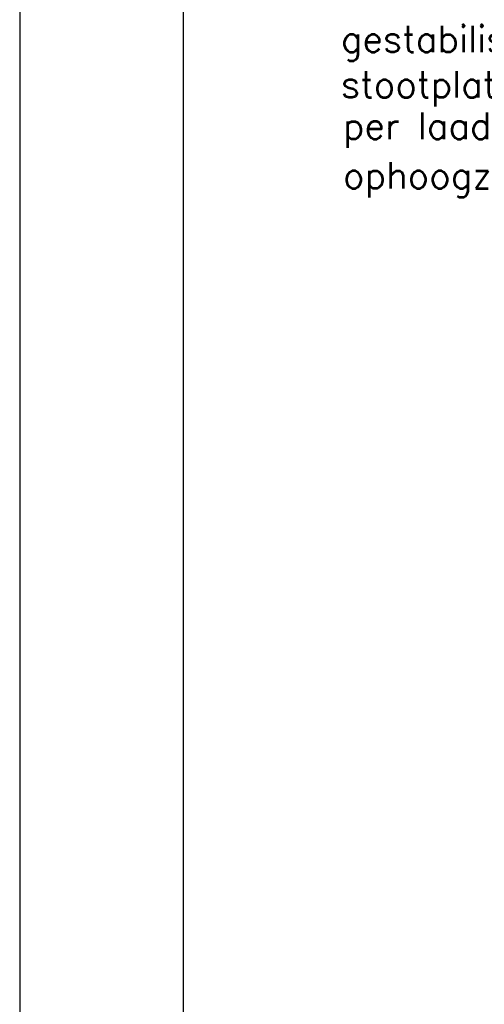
# Model space of a CAD drawing. Extents: x 0 to 118900, y 0 to 84100.
# Tile 2 of 40: x 0 to 2843, y 20767 to 26793. Entities that reach past the tile are written whole.
import ezdxf

# ---------------------------------------------------------------- set-up
doc = ezdxf.new("R2010")
doc.units = 0
doc.header["$LTSCALE"] = 60
doc.header["$MEASUREMENT"] = 0
doc.layers.add('KADER', color=2, linetype='CONTINUOUS')
doc.layers.add('TXT18', color=3, linetype='CONTINUOUS')
doc.styles.get("Standard").update_dxf_attribs({"font": 'simplex'})

msp = doc.modelspace()

# ---------------------------------------------------------------- linework, layer by layer
at = {"layer": 'KADER', "color": 3}
msp.add_lwpolyline([(0, 0), (118900, 0), (118900, 0), (118900, 84100), (0, 84100)], close=True, dxfattribs=at)
msp.add_lwpolyline([(0, 0), (118900, 0), (118900, 0), (118900, 84100), (0, 84100)], close=True, dxfattribs=at)
at = {"layer": 'KADER'}
msp.add_lwpolyline([(1000, 1000), (117900, 1000), (117900, 1000), (117900, 83100), (1000, 83100)], close=True, dxfattribs=at)
msp.add_lwpolyline([(1000, 1000), (117900, 1000), (117900, 1000), (117900, 83100), (1000, 83100)], close=True, dxfattribs=at)

# ---------------------------------------------------------------- texts
at = {"layer": 'TXT18'}
for s, p in [('gestabiliseerd zand', (1965, 26593.5)), ('stootplaten 3000x1000x250 4X', (1965, 26315.8)), ('per laadstraat', (1976.9, 26062.5)), ('ophoogzand', (1977.6, 25759.4))]:
    msp.add_text(s, height=162, dxfattribs=at).set_placement(p)

doc.saveas('drawing.dxf')
